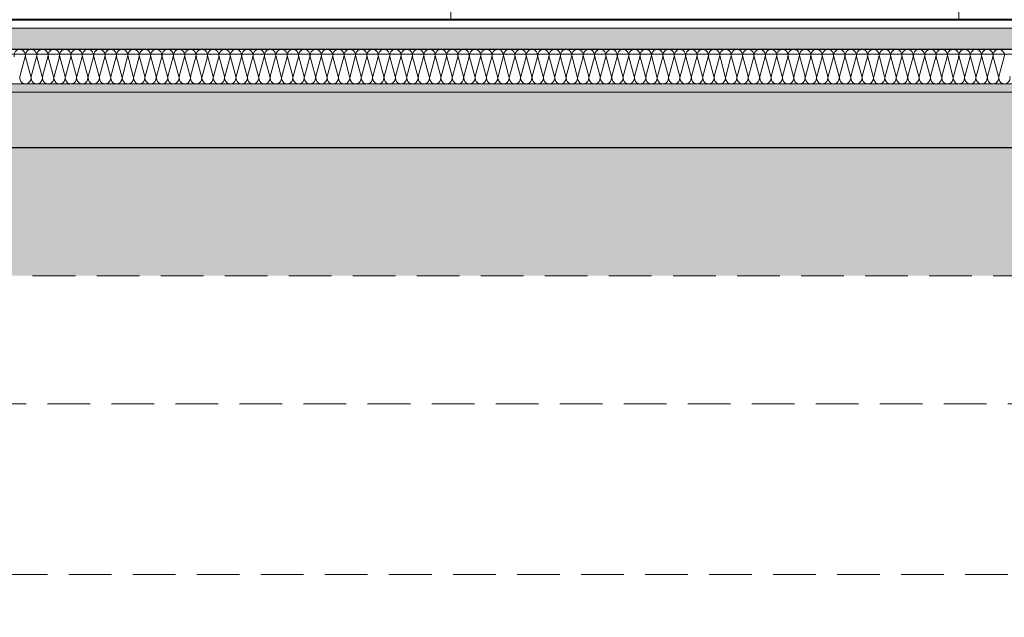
# Model space of a CAD drawing. Header units: centimetres. Extents: x -43488 to -10641, y 2063 to 22960.
# Tile 55 of 72: x -36301 to -36070, y 8243 to 8383. Entities that reach past the tile are written whole.
import ezdxf

# ---------------------------------------------------------------- set-up
doc = ezdxf.new("R2010")
doc.units = ezdxf.units.CM
doc.header["$MEASUREMENT"] = 0
doc.linetypes.add('Przerywana krótka2', pattern=[15, 10, -5])
doc.layers.add('!konstrukcja tarasu_Nr_pióra__10', color=1, linetype='Continuous', lineweight=0)
for name, color, linetype, lineweight, true_color in [('!konstrukcja tarasu_Nr_pióra__2', 7, 'Continuous', 40, 0x61c100), ('!konstrukcja tarasu_Nr_pióra__4', 7, 'Continuous', 25, 0x31fd59), ('!konstrukcja tarasu_Nr_pióra__6', 7, 'Continuous', 18, 0x3fa3ff), ('!konstrukcja tarasu_Nr_pióra__8', 7, 'Continuous', 13, 0x42bda7), ('!ocieplenie_Nr_pióra__94', 7, 'Continuous', 18, 0x9f9f9f), ('Słupy_Nr_pióra__7', 7, 'Continuous', 15, 0x9f9fff), ('Słupy_Nr_pióra__8', 7, 'Continuous', 13, 0x42bda7), ('Ściany zewnętrzne_Nr_pióra__6', 7, 'Continuous', 18, 0x3fa3ff)]:
    doc.layers.add(name, color=color, linetype=linetype, lineweight=lineweight, true_color=true_color)
doc.linetypes.add('izolacja 1_50', pattern='A,0,[1,Janisz._Ochraniew_DACH i KLIMA_V21.Shx,S=0.31746,R=0,X=0,Y=0],-40,0', length=40)

msp = doc.modelspace()

# ---------------------------------------------------------------- hatches: boundary and pattern name
at = {"layer": 'Słupy_Nr_pióra__7', "linetype": 'Continuous', "lineweight": 15, "true_color": 0x9f9fff}
h = msp.add_hatch(dxfattribs=at)
h.set_pattern_fill('A_beton', color=161, style=0, pattern_type=2)
h.set_pattern_definition([(45, (0, 0), (-11.3137085, 11.3137085), [12, -4]), (45, (0, 11.314), (-11.3137085, 11.3137085), [12, -4])])
h.paths.add_polyline_path([(-37436.71, 8376.36), (-35903.71, 8376.36), (-35903.71, 8381.36), (-37436.71, 8381.36)])
at = {"layer": 'Słupy_Nr_pióra__8', "linetype": 'Continuous', "lineweight": 13, "true_color": 0x42bda7}
h = msp.add_hatch(dxfattribs=at)
h.set_pattern_fill('A_beton_lekki', color=135, style=0, pattern_type=2)
h.set_pattern_definition([(0, (0, 0), (0, 41.56922), [2.6, -21.4]), (0, (12, 20.785), (0, 41.56922), [2.6, -21.4]), (60, (0, 0), (-36, 20.78461), [2.6, -21.4]), (60, (24, 0), (-36, 20.78461), [2.6, -21.4]), (120, (2.6, 0), (36, 20.78461), [2.6, -21.4]), (120, (26.6, 0), (36, 20.78461), [2.6, -21.4]), (0, (0, 4), (0, 8), [0, -8, 0, -12]), (45, (4, 4), (-5.6568542, 5.6568542), [0, -6, 0, -10])])
h.paths.add_polyline_path([(-37436.71, 8368.36), (-35901.71, 8368.36), (-35901.71, 8353.36), (-37436.71, 8353.36)])
h = msp.add_hatch(dxfattribs=at)
h.set_pattern_fill('płyty_kamienne', color=135, style=0, pattern_type=2)
h.set_pattern_definition([(45, (0, 35), (-11.136932, 11.136932), [0, -10.5, 0, -15.75]), (110, (35, 35), (14.800159, 5.386817), [0, -7.7, 0, -13.3])])
h.paths.add_polyline_path([(-37436.71, 8353.36), (-37436.71, 8342.36), (-37436.71, 8293.36), (-37414.21, 8293.36), (-37414.21, 8253.36), (-37404.21, 8243.36), (-37320.74, 8323.36), (-36017.68, 8323.36), (-35934.21, 8243.36), (-35924.21, 8253.36), (-35924.21, 8293.36), (-35901.71, 8293.36), (-35901.71, 8342.36), (-35901.71, 8353.36)])

# ---------------------------------------------------------------- linework, layer by layer
at = {"layer": '!konstrukcja tarasu_Nr_pióra__10', "color": 1, "linetype": 'izolacja 1_50', "lineweight": 0}
for p, q in [((-35901.71, 8375.29), (-37436.71, 8375.29)), ((-37464.04, 8366.36), (-35874.38, 8366.36))]:
    msp.add_line(p, q, dxfattribs=at)
at = {"layer": '!konstrukcja tarasu_Nr_pióra__2', "color": 72, "linetype": 'Continuous', "lineweight": 40, "true_color": 0x61c100}
msp.add_line((-35901.71, 8383.36), (-37436.71, 8383.36), dxfattribs=at)
at = {"layer": '!konstrukcja tarasu_Nr_pióra__4', "color": 100, "linetype": 'Continuous', "lineweight": 25, "true_color": 0x31fd59}
for p, q in [((-35903.71, 8376.36), (-37436.71, 8376.36)), ((-35901.71, 8353.36), (-37436.71, 8353.36))]:
    msp.add_line(p, q, dxfattribs=at)
at = {"layer": '!konstrukcja tarasu_Nr_pióra__6', "color": 161, "linetype": 'Continuous', "lineweight": 18, "true_color": 0x3fa3ff}
msp.add_line((-35901.71, 8368.36), (-37436.71, 8368.36), dxfattribs=at)
at = {"layer": '!konstrukcja tarasu_Nr_pióra__8', "color": 135, "linetype": 'Continuous', "lineweight": 13, "true_color": 0x42bda7}
msp.add_line((-35901.71, 8381.36), (-37436.71, 8381.36), dxfattribs=at)
at = {"layer": '!konstrukcja tarasu_Nr_pióra__8', "color": 135, "linetype": 'Przerywana krótka2', "lineweight": 13, "true_color": 0x42bda7}
for p, q in [((-36017.68, 8323.36), (-37320.74, 8323.36)), ((-35924.21, 8293.36), (-37414.21, 8293.36)), ((-37414.21, 8253.36), (-35924.21, 8253.36))]:
    msp.add_line(p, q, dxfattribs=at)
at = {"layer": '!ocieplenie_Nr_pióra__94', "color": 253, "linetype": 'Continuous', "lineweight": 18, "true_color": 0x9f9f9f}
for p, q in [((-36299.43, 8374.68), (-36300.67, 8370.04)), ((-36299.34, 8374.68), (-36298.1, 8370.04)), ((-36296.76, 8374.68), (-36298.01, 8370.04)), ((-36296.67, 8374.68), (-36295.43, 8370.04)), ((-36294.1, 8374.68), (-36295.34, 8370.04)), ((-36294.01, 8374.68), (-36292.76, 8370.04)), ((-36291.43, 8374.68), (-36292.67, 8370.04)), ((-36291.34, 8374.68), (-36290.1, 8370.04)), ((-36288.76, 8374.68), (-36290.01, 8370.04)), ((-36288.67, 8374.68), (-36287.43, 8370.04)), ((-36286.1, 8374.68), (-36287.34, 8370.04)), ((-36286.01, 8374.68), (-36284.76, 8370.04)), ((-36283.43, 8374.68), (-36284.67, 8370.04)), ((-36283.34, 8374.68), (-36282.1, 8370.04)), ((-36280.76, 8374.68), (-36282.01, 8370.04)), ((-36280.67, 8374.68), (-36279.43, 8370.04)), ((-36278.1, 8374.68), (-36279.34, 8370.04)), ((-36278.01, 8374.68), (-36276.76, 8370.04)), ((-36275.43, 8374.68), (-36276.67, 8370.04)), ((-36275.34, 8374.68), (-36274.1, 8370.04)), ((-36272.76, 8374.68), (-36274.01, 8370.04)), ((-36272.67, 8374.68), (-36271.43, 8370.04)), ((-36270.1, 8374.68), (-36271.34, 8370.04)), ((-36270.01, 8374.68), (-36268.76, 8370.04)), ((-36267.43, 8374.68), (-36268.67, 8370.04)), ((-36267.34, 8374.68), (-36266.1, 8370.04)), ((-36264.76, 8374.68), (-36266.01, 8370.04)), ((-36264.67, 8374.68), (-36263.43, 8370.04)), ((-36262.1, 8374.68), (-36263.34, 8370.04)), ((-36262.01, 8374.68), (-36260.76, 8370.04)), ((-36259.43, 8374.68), (-36260.67, 8370.04)), ((-36259.34, 8374.68), (-36258.1, 8370.04)), ((-36256.76, 8374.68), (-36258.01, 8370.04)), ((-36256.67, 8374.68), (-36255.43, 8370.04)), ((-36254.1, 8374.68), (-36255.34, 8370.04)), ((-36254.01, 8374.68), (-36252.76, 8370.04)), ((-36251.43, 8374.68), (-36252.67, 8370.04)), ((-36251.34, 8374.68), (-36250.1, 8370.04)), ((-36248.76, 8374.68), (-36250.01, 8370.04)), ((-36248.67, 8374.68), (-36247.43, 8370.04)), ((-36246.1, 8374.68), (-36247.34, 8370.04)), ((-36246.01, 8374.68), (-36244.76, 8370.04)), ((-36243.43, 8374.68), (-36244.67, 8370.04)), ((-36243.34, 8374.68), (-36242.1, 8370.04)), ((-36240.76, 8374.68), (-36242.01, 8370.04)), ((-36240.67, 8374.68), (-36239.43, 8370.04)), ((-36238.1, 8374.68), (-36239.34, 8370.04)), ((-36238.01, 8374.68), (-36236.76, 8370.04)), ((-36235.43, 8374.68), (-36236.67, 8370.04)), ((-36235.34, 8374.68), (-36234.1, 8370.04)), ((-36232.76, 8374.68), (-36234.01, 8370.04)), ((-36232.67, 8374.68), (-36231.43, 8370.04)), ((-36230.1, 8374.68), (-36231.34, 8370.04)), ((-36230.01, 8374.68), (-36228.76, 8370.04)), ((-36227.43, 8374.68), (-36228.67, 8370.04)), ((-36227.34, 8374.68), (-36226.1, 8370.04)), ((-36224.76, 8374.68), (-36226.01, 8370.04)), ((-36224.67, 8374.68), (-36223.43, 8370.04)), ((-36222.1, 8374.68), (-36223.34, 8370.04)), ((-36222.01, 8374.68), (-36220.76, 8370.04)), ((-36219.43, 8374.68), (-36220.67, 8370.04)), ((-36219.34, 8374.68), (-36218.1, 8370.04)), ((-36216.76, 8374.68), (-36218.01, 8370.04)), ((-36216.67, 8374.68), (-36215.43, 8370.04)), ((-36214.1, 8374.68), (-36215.34, 8370.04)), ((-36214.01, 8374.68), (-36212.76, 8370.04)), ((-36211.43, 8374.68), (-36212.67, 8370.04)), ((-36211.34, 8374.68), (-36210.1, 8370.04)), ((-36208.76, 8374.68), (-36210.01, 8370.04)), ((-36208.67, 8374.68), (-36207.43, 8370.04)), ((-36206.1, 8374.68), (-36207.34, 8370.04)), ((-36206.01, 8374.68), (-36204.76, 8370.04)), ((-36203.43, 8374.68), (-36204.67, 8370.04)), ((-36203.34, 8374.68), (-36202.1, 8370.04)), ((-36200.76, 8374.68), (-36202.01, 8370.04)), ((-36200.67, 8374.68), (-36199.43, 8370.04)), ((-36198.1, 8374.68), (-36199.34, 8370.04)), ((-36198.01, 8374.68), (-36196.76, 8370.04)), ((-36195.43, 8374.68), (-36196.67, 8370.04)), ((-36195.34, 8374.68), (-36194.1, 8370.04)), ((-36192.76, 8374.68), (-36194.01, 8370.04)), ((-36192.67, 8374.68), (-36191.43, 8370.04)), ((-36190.1, 8374.68), (-36191.34, 8370.04)), ((-36190.01, 8374.68), (-36188.76, 8370.04)), ((-36187.43, 8374.68), (-36188.67, 8370.04)), ((-36187.34, 8374.68), (-36186.1, 8370.04)), ((-36184.76, 8374.68), (-36186.01, 8370.04)), ((-36184.67, 8374.68), (-36183.43, 8370.04)), ((-36182.1, 8374.68), (-36183.34, 8370.04)), ((-36182.01, 8374.68), (-36180.76, 8370.04)), ((-36179.43, 8374.68), (-36180.67, 8370.04)), ((-36179.34, 8374.68), (-36178.1, 8370.04)), ((-36176.76, 8374.68), (-36178.01, 8370.04)), ((-36176.67, 8374.68), (-36175.43, 8370.04)), ((-36174.1, 8374.68), (-36175.34, 8370.04)), ((-36174.01, 8374.68), (-36172.76, 8370.04)), ((-36171.43, 8374.68), (-36172.67, 8370.04)), ((-36171.34, 8374.68), (-36170.1, 8370.04)), ((-36168.76, 8374.68), (-36170.01, 8370.04)), ((-36168.67, 8374.68), (-36167.43, 8370.04)), ((-36166.1, 8374.68), (-36167.34, 8370.04)), ((-36166.01, 8374.68), (-36164.76, 8370.04)), ((-36163.43, 8374.68), (-36164.67, 8370.04)), ((-36163.34, 8374.68), (-36162.1, 8370.04)), ((-36160.76, 8374.68), (-36162.01, 8370.04)), ((-36160.67, 8374.68), (-36159.43, 8370.04)), ((-36158.1, 8374.68), (-36159.34, 8370.04)), ((-36158.01, 8374.68), (-36156.76, 8370.04)), ((-36155.43, 8374.68), (-36156.67, 8370.04)), ((-36155.34, 8374.68), (-36154.1, 8370.04)), ((-36152.76, 8374.68), (-36154.01, 8370.04)), ((-36152.67, 8374.68), (-36151.43, 8370.04)), ((-36150.1, 8374.68), (-36151.34, 8370.04)), ((-36150.01, 8374.68), (-36148.76, 8370.04)), ((-36147.43, 8374.68), (-36148.67, 8370.04)), ((-36147.34, 8374.68), (-36146.1, 8370.04)), ((-36144.76, 8374.68), (-36146.01, 8370.04)), ((-36144.67, 8374.68), (-36143.43, 8370.04)), ((-36142.1, 8374.68), (-36143.34, 8370.04)), ((-36142.01, 8374.68), (-36140.76, 8370.04)), ((-36139.43, 8374.68), (-36140.67, 8370.04)), ((-36139.34, 8374.68), (-36138.1, 8370.04)), ((-36136.76, 8374.68), (-36138.01, 8370.04)), ((-36136.67, 8374.68), (-36135.43, 8370.04)), ((-36134.1, 8374.68), (-36135.34, 8370.04)), ((-36134.01, 8374.68), (-36132.76, 8370.04)), ((-36131.43, 8374.68), (-36132.67, 8370.04)), ((-36131.34, 8374.68), (-36130.1, 8370.04)), ((-36128.76, 8374.68), (-36130.01, 8370.04)), ((-36128.67, 8374.68), (-36127.43, 8370.04)), ((-36126.1, 8374.68), (-36127.34, 8370.04)), ((-36126.01, 8374.68), (-36124.76, 8370.04)), ((-36123.43, 8374.68), (-36124.67, 8370.04)), ((-36123.34, 8374.68), (-36122.1, 8370.04)), ((-36120.76, 8374.68), (-36122.01, 8370.04)), ((-36120.67, 8374.68), (-36119.43, 8370.04)), ((-36118.1, 8374.68), (-36119.34, 8370.04)), ((-36118.01, 8374.68), (-36116.76, 8370.04)), ((-36115.43, 8374.68), (-36116.67, 8370.04)), ((-36115.34, 8374.68), (-36114.1, 8370.04)), ((-36112.76, 8374.68), (-36114.01, 8370.04)), ((-36112.67, 8374.68), (-36111.43, 8370.04)), ((-36110.1, 8374.68), (-36111.34, 8370.04)), ((-36110.01, 8374.68), (-36108.76, 8370.04)), ((-36107.43, 8374.68), (-36108.67, 8370.04)), ((-36107.34, 8374.68), (-36106.1, 8370.04)), ((-36104.76, 8374.68), (-36106.01, 8370.04)), ((-36104.67, 8374.68), (-36103.43, 8370.04)), ((-36102.1, 8374.68), (-36103.34, 8370.04)), ((-36102.01, 8374.68), (-36100.76, 8370.04)), ((-36099.43, 8374.68), (-36100.67, 8370.04)), ((-36099.34, 8374.68), (-36098.1, 8370.04)), ((-36096.76, 8374.68), (-36098.01, 8370.04)), ((-36096.67, 8374.68), (-36095.43, 8370.04)), ((-36094.1, 8374.68), (-36095.34, 8370.04)), ((-36094.01, 8374.68), (-36092.76, 8370.04)), ((-36091.43, 8374.68), (-36092.67, 8370.04)), ((-36091.34, 8374.68), (-36090.1, 8370.04)), ((-36088.76, 8374.68), (-36090.01, 8370.04)), ((-36088.67, 8374.68), (-36087.43, 8370.04)), ((-36086.1, 8374.68), (-36087.34, 8370.04)), ((-36086.01, 8374.68), (-36084.76, 8370.04)), ((-36083.43, 8374.68), (-36084.67, 8370.04)), ((-36083.34, 8374.68), (-36082.1, 8370.04)), ((-36080.76, 8374.68), (-36082.01, 8370.04)), ((-36080.67, 8374.68), (-36079.43, 8370.04)), ((-36078.1, 8374.68), (-36079.34, 8370.04)), ((-36078.01, 8374.68), (-36076.76, 8370.04)), ((-36075.43, 8374.68), (-36076.67, 8370.04)), ((-36075.34, 8374.68), (-36074.1, 8370.04)), ((-36072.76, 8374.68), (-36074.01, 8370.04)), ((-36072.67, 8374.68), (-36071.43, 8370.04)), ((-36070.1, 8374.68), (-36071.34, 8370.04))]:
    msp.add_line(p, q, dxfattribs=at)
for centre, start, end in [((-36300.72, 8375.03), 345.0191, 194.9809), ((-36298.05, 8375.03), 345.0191, 194.9809), ((-36295.38, 8375.03), 345.0191, 194.9809), ((-36292.72, 8375.03), 345.0191, 194.9809), ((-36290.05, 8375.03), 345.0191, 194.9809), ((-36287.38, 8375.03), 345.0191, 194.9809), ((-36284.72, 8375.03), 345.0191, 194.9809), ((-36282.05, 8375.03), 345.0191, 194.9809), ((-36279.38, 8375.03), 345.0191, 194.9809), ((-36276.72, 8375.03), 345.0191, 194.9809), ((-36274.05, 8375.03), 345.0191, 194.9809), ((-36271.38, 8375.03), 345.0191, 194.9809), ((-36268.72, 8375.03), 345.0191, 194.9809), ((-36266.05, 8375.03), 345.0191, 194.9809), ((-36263.38, 8375.03), 345.0191, 194.9809), ((-36260.72, 8375.03), 345.0191, 194.9809), ((-36258.05, 8375.03), 345.0191, 194.9809), ((-36255.38, 8375.03), 345.0191, 194.9809), ((-36252.72, 8375.03), 345.0191, 194.9809), ((-36250.05, 8375.03), 345.0191, 194.9809), ((-36247.38, 8375.03), 345.0191, 194.9809), ((-36244.72, 8375.03), 345.0191, 194.9809), ((-36242.05, 8375.03), 345.0191, 194.9809), ((-36239.38, 8375.03), 345.0191, 194.9809), ((-36236.72, 8375.03), 345.0191, 194.9809), ((-36234.05, 8375.03), 345.0191, 194.9809), ((-36231.38, 8375.03), 345.0191, 194.9809), ((-36228.72, 8375.03), 345.0191, 194.9809), ((-36226.05, 8375.03), 345.0191, 194.9809), ((-36223.38, 8375.03), 345.0191, 194.9809), ((-36220.72, 8375.03), 345.0191, 194.9809), ((-36218.05, 8375.03), 345.0191, 194.9809), ((-36215.38, 8375.03), 345.0191, 194.9809), ((-36212.72, 8375.03), 345.0191, 194.9809), ((-36210.05, 8375.03), 345.0191, 194.9809), ((-36207.38, 8375.03), 345.0191, 194.9809), ((-36204.72, 8375.03), 345.0191, 194.9809), ((-36202.05, 8375.03), 345.0191, 194.9809), ((-36199.38, 8375.03), 345.0191, 194.9809), ((-36196.72, 8375.03), 345.0191, 194.9809), ((-36194.05, 8375.03), 345.0191, 194.9809), ((-36191.38, 8375.03), 345.0191, 194.9809), ((-36188.72, 8375.03), 345.0191, 194.9809), ((-36186.05, 8375.03), 345.0191, 194.9809), ((-36183.38, 8375.03), 345.0191, 194.9809), ((-36180.72, 8375.03), 345.0191, 194.9809), ((-36178.05, 8375.03), 345.0191, 194.9809), ((-36175.38, 8375.03), 345.0191, 194.9809), ((-36172.72, 8375.03), 345.0191, 194.9809), ((-36170.05, 8375.03), 345.0191, 194.9809), ((-36167.38, 8375.03), 345.0191, 194.9809), ((-36164.72, 8375.03), 345.0191, 194.9809), ((-36162.05, 8375.03), 345.0191, 194.9809), ((-36159.38, 8375.03), 345.0191, 194.9809), ((-36156.72, 8375.03), 345.0191, 194.9809), ((-36154.05, 8375.03), 345.0191, 194.9809), ((-36151.38, 8375.03), 345.0191, 194.9809), ((-36148.72, 8375.03), 345.0191, 194.9809), ((-36146.05, 8375.03), 345.0191, 194.9809), ((-36143.38, 8375.03), 345.0191, 194.9809), ((-36140.72, 8375.03), 345.0191, 194.9809), ((-36138.05, 8375.03), 345.0191, 194.9809), ((-36135.38, 8375.03), 345.0191, 194.9809), ((-36132.72, 8375.03), 345.0191, 194.9809), ((-36130.05, 8375.03), 345.0191, 194.9809), ((-36127.38, 8375.03), 345.0191, 194.9809), ((-36124.72, 8375.03), 345.0191, 194.9809), ((-36122.05, 8375.03), 345.0191, 194.9809), ((-36119.38, 8375.03), 345.0191, 194.9809), ((-36116.72, 8375.03), 345.0191, 194.9809), ((-36114.05, 8375.03), 345.0191, 194.9809), ((-36111.38, 8375.03), 345.0191, 194.9809), ((-36108.72, 8375.03), 345.0191, 194.9809), ((-36106.05, 8375.03), 345.0191, 194.9809), ((-36103.38, 8375.03), 345.0191, 194.9809), ((-36100.72, 8375.03), 345.0191, 194.9809), ((-36098.05, 8375.03), 345.0191, 194.9809), ((-36095.38, 8375.03), 345.0191, 194.9809), ((-36092.72, 8375.03), 345.0191, 194.9809), ((-36090.05, 8375.03), 345.0191, 194.9809), ((-36087.38, 8375.03), 345.0191, 194.9809), ((-36084.72, 8375.03), 345.0191, 194.9809), ((-36082.05, 8375.03), 345.0191, 194.9809), ((-36079.38, 8375.03), 345.0191, 194.9809), ((-36076.72, 8375.03), 345.0191, 194.9809), ((-36074.05, 8375.03), 345.0191, 194.9809), ((-36071.38, 8375.03), 345.0191, 194.9809), ((-36299.38, 8369.69), 165.0191, 14.9809), ((-36296.72, 8369.69), 165.0191, 14.9809), ((-36294.05, 8369.69), 165.0191, 14.9809), ((-36291.38, 8369.69), 165.0191, 14.9809), ((-36288.72, 8369.69), 165.0191, 14.9809), ((-36286.05, 8369.69), 165.0191, 14.9809), ((-36283.38, 8369.69), 165.0191, 14.9809), ((-36280.72, 8369.69), 165.0191, 14.9809), ((-36278.05, 8369.69), 165.0191, 14.9809), ((-36275.38, 8369.69), 165.0191, 14.9809), ((-36272.72, 8369.69), 165.0191, 14.9809), ((-36270.05, 8369.69), 165.0191, 14.9809), ((-36267.38, 8369.69), 165.0191, 14.9809), ((-36264.72, 8369.69), 165.0191, 14.9809), ((-36262.05, 8369.69), 165.0191, 14.9809), ((-36259.38, 8369.69), 165.0191, 14.9809), ((-36256.72, 8369.69), 165.0191, 14.9809), ((-36254.05, 8369.69), 165.0191, 14.9809), ((-36251.38, 8369.69), 165.0191, 14.9809), ((-36248.72, 8369.69), 165.0191, 14.9809), ((-36246.05, 8369.69), 165.0191, 14.9809), ((-36243.38, 8369.69), 165.0191, 14.9809), ((-36240.72, 8369.69), 165.0191, 14.9809), ((-36238.05, 8369.69), 165.0191, 14.9809), ((-36235.38, 8369.69), 165.0191, 14.9809), ((-36232.72, 8369.69), 165.0191, 14.9809), ((-36230.05, 8369.69), 165.0191, 14.9809), ((-36227.38, 8369.69), 165.0191, 14.9809), ((-36224.72, 8369.69), 165.0191, 14.9809), ((-36222.05, 8369.69), 165.0191, 14.9809), ((-36219.38, 8369.69), 165.0191, 14.9809), ((-36216.72, 8369.69), 165.0191, 14.9809), ((-36214.05, 8369.69), 165.0191, 14.9809), ((-36211.38, 8369.69), 165.0191, 14.9809), ((-36208.72, 8369.69), 165.0191, 14.9809), ((-36206.05, 8369.69), 165.0191, 14.9809), ((-36203.38, 8369.69), 165.0191, 14.9809), ((-36200.72, 8369.69), 165.0191, 14.9809), ((-36198.05, 8369.69), 165.0191, 14.9809), ((-36195.38, 8369.69), 165.0191, 14.9809), ((-36192.72, 8369.69), 165.0191, 14.9809), ((-36190.05, 8369.69), 165.0191, 14.9809), ((-36187.38, 8369.69), 165.0191, 14.9809), ((-36184.72, 8369.69), 165.0191, 14.9809), ((-36182.05, 8369.69), 165.0191, 14.9809), ((-36179.38, 8369.69), 165.0191, 14.9809), ((-36176.72, 8369.69), 165.0191, 14.9809), ((-36174.05, 8369.69), 165.0191, 14.9809), ((-36171.38, 8369.69), 165.0191, 14.9809), ((-36168.72, 8369.69), 165.0191, 14.9809), ((-36166.05, 8369.69), 165.0191, 14.9809), ((-36163.38, 8369.69), 165.0191, 14.9809), ((-36160.72, 8369.69), 165.0191, 14.9809), ((-36158.05, 8369.69), 165.0191, 14.9809), ((-36155.38, 8369.69), 165.0191, 14.9809), ((-36152.72, 8369.69), 165.0191, 14.9809), ((-36150.05, 8369.69), 165.0191, 14.9809), ((-36147.38, 8369.69), 165.0191, 14.9809), ((-36144.72, 8369.69), 165.0191, 14.9809), ((-36142.05, 8369.69), 165.0191, 14.9809), ((-36139.38, 8369.69), 165.0191, 14.9809), ((-36136.72, 8369.69), 165.0191, 14.9809), ((-36134.05, 8369.69), 165.0191, 14.9809), ((-36131.38, 8369.69), 165.0191, 14.9809), ((-36128.72, 8369.69), 165.0191, 14.9809), ((-36126.05, 8369.69), 165.0191, 14.9809), ((-36123.38, 8369.69), 165.0191, 14.9809), ((-36120.72, 8369.69), 165.0191, 14.9809), ((-36118.05, 8369.69), 165.0191, 14.9809), ((-36115.38, 8369.69), 165.0191, 14.9809), ((-36112.72, 8369.69), 165.0191, 14.9809), ((-36110.05, 8369.69), 165.0191, 14.9809), ((-36107.38, 8369.69), 165.0191, 14.9809), ((-36104.72, 8369.69), 165.0191, 14.9809), ((-36102.05, 8369.69), 165.0191, 14.9809), ((-36099.38, 8369.69), 165.0191, 14.9809), ((-36096.72, 8369.69), 165.0191, 14.9809), ((-36094.05, 8369.69), 165.0191, 14.9809), ((-36091.38, 8369.69), 165.0191, 14.9809), ((-36088.72, 8369.69), 165.0191, 14.9809), ((-36086.05, 8369.69), 165.0191, 14.9809), ((-36083.38, 8369.69), 165.0191, 14.9809), ((-36080.72, 8369.69), 165.0191, 14.9809), ((-36078.05, 8369.69), 165.0191, 14.9809), ((-36075.38, 8369.69), 165.0191, 14.9809), ((-36072.72, 8369.69), 165.0191, 14.9809), ((-36070.05, 8369.69), 165.0191, 14.9809)]:
    msp.add_arc(centre, 1.33, start, end, dxfattribs=at)
at = {"layer": 'Ściany zewnętrzne_Nr_pióra__6', "color": 161, "linetype": 'Continuous', "lineweight": 18, "true_color": 0x3fa3ff}
for p, q in [((-36199.71, 8683.36), (-36199.71, 8383.36)), ((-36080.71, 8383.36), (-36080.71, 8683.36)), ((-36166.02, 8383.36), (-35976.02, 8383.36))]:
    msp.add_line(p, q, dxfattribs=at)

doc.saveas('drawing.dxf')
